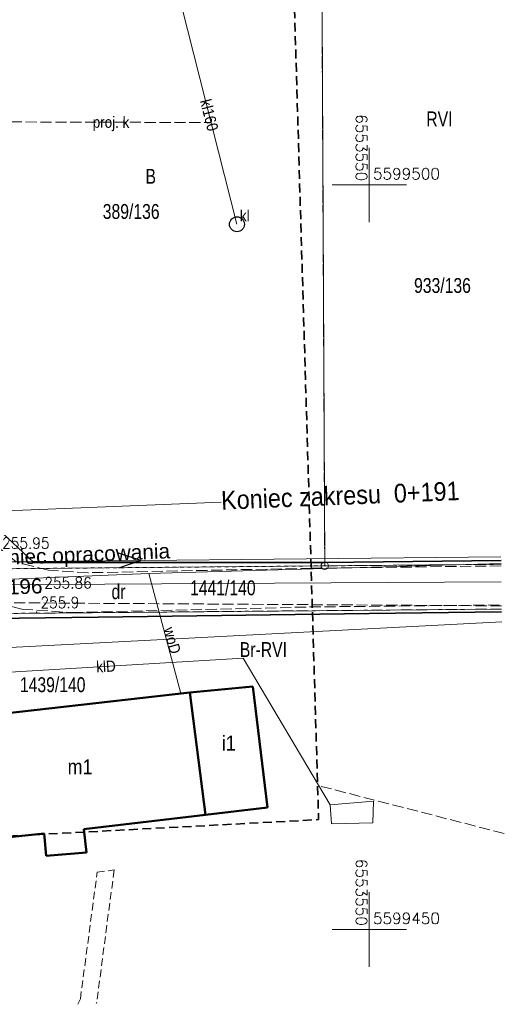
# Model space of a CAD drawing. Header units: metres. Extents: x 6553410 to 6553682, y 5599441 to 5599693.
# Tile 6 of 19: x 6553527 to 6553559, y 5599445 to 5599511. Entities that reach past the tile are written whole.
import ezdxf
from ezdxf.enums import TextEntityAlignment as Align

# ---------------------------------------------------------------- set-up
doc = ezdxf.new("R2010")
doc.units = ezdxf.units.M
doc.header["$LTSCALE"] = 0.5
for name, pattern in [('1 1', [2, 1, -1]), ('1.0_0.5', [1.5, 1, -0.5]), ('1.5_0.5', [2, 1.5, -0.5]), ('2', [0.9, 0.6, -0.3]), ('219-500', [0]), ('egkk-500', [2, 1.5, -0.5]), ('egug-500', [1, 0.5, -0.5]), ('suep_nn_500', [0]), ('sutp_500', [0])]:
    doc.linetypes.add(name, pattern=pattern)
doc.layers.get('0').update_dxf_attribs({"color": 2, "linetype": 'CONTINUOUS', "lineweight": 5})
for name, color, linetype in [('202-punkt graniczny', 7, 'CONTINUOUS'), ('210-oznaczenie konturu użytku gruntowego', 7, 'CONTINUOUS'), ('211-numer działki ewidencyjnej', 7, 'CONTINUOUS'), ('217-kontur klasyfikacyjny', 7, 'CONTINUOUS'), ('218-kontur użytku gruntowego', 7, 'CONTINUOUS'), ('219-działka ewidencyjna', 7, 'CONTINUOUS'), ('312-budynek ewidencyjny', 7, 'CONTINUOUS'), ('312-oznaczenie budynku ewidencyjnego-Atr117', 7, 'CONTINUOUS'), ('chodnik', 7, 'CONTINUOUS'), ('ga_kilometraz_opis', 7, 'CONTINUOUS'), ('jezdnia', 7, 'CONTINUOUS'), ('komora podziemna', 7, 'CONTINUOUS'), ('osadnik  szambo', 7, 'CONTINUOUS'), ('osadnik  szambo-Atr17', 7, 'CONTINUOUS'), ('OTRN_O', 7, 'CONTINUOUS'), ('przewód elektroenergetyczny niskiego napięcia', 7, 'CONTINUOUS'), ('przewód elektroenergetyczny podziemny', 7, 'CONTINUOUS'), ('przewód gazowy - ob. projektowany', 7, 'CONTINUOUS'), ('przewód kanalizacyjny', 7, 'CONTINUOUS'), ('przewód kanalizacyjny - ob. projektowany', 7, 'CONTINUOUS'), ('przewód kanalizacyjny - ob. projektowany-Atr1', 7, 'CONTINUOUS'), ('przewód kanalizacyjny-Atr1', 7, 'CONTINUOUS'), ('przewód telekomunikacyjny napowietrzny', 7, 'CONTINUOUS'), ('przewód wodociągowy', 7, 'CONTINUOUS'), ('przewód wodociągowy-Atr1', 7, 'CONTINUOUS'), ('PWYMIAR', 7, 'CONTINUOUS'), ('Zakres', 7, 'CONTINUOUS'), ('zzz.gaTrasa', 7, 'CONTINUOUS'), ('zzz.gaTrasaKM', 7, 'CONTINUOUS')]:
    doc.layers.add(name, color=color, linetype=linetype)
for name, color, linetype, lineweight, true_color in [('OTO', 7, 'CONTINUOUS', 20, 0x000000), ('OTRN', 7, 'CONTINUOUS', 20, 0x000000), ('OTRS', 7, 'CONTINUOUS', 20, 0x000000), ('OTRS_O', 7, 'CONTINUOUS', 20, 0x000000)]:
    doc.layers.add(name, color=color, linetype=linetype, lineweight=lineweight, true_color=true_color)
doc.styles.add('BDOT', font='SIMPLEX', dxfattribs={"width": 0.9})
doc.styles.add('GA4-ATR-TEXT', font='arial.ttf', dxfattribs={"width": 0.9})
doc.styles.add('GA_OPIS_1', font='arial.ttf')
doc.styles.add('MZSK', font='SIMPLEX', dxfattribs={"width": 0.9, "height": 0.75})
doc.styles.get("Standard").update_dxf_attribs({"font": 'Working1250', "width": 0.75})
doc.linetypes.add('OTOO', pattern='A,7.5,[30,msgB.shx,S=1.28,R=0,X=0,Y=0],7.5', length=15)

# ---------------------------------------------------------------- blocks, each defined once
blk = doc.blocks.new('SUKM')
at = {"color": 0, "linetype": 'Continuous'}
blk.add_circle((0, 0), 0.5, dxfattribs=at)
blk = doc.blocks.new('SUEP1')
at = {"color": 0, "linetype": 'Continuous'}
for p, q in [((0, 0), (5, 0)), ((5, 0), (3.5, 0.5)), ((5, 0), (3.5, -0.5)), ((5, 0), (15, 0)), ((15, 0), (13.5, 0.5)), ((15, 0), (13.5, -0.5))]:
    blk.add_line(p, q, dxfattribs=at)
blk = doc.blocks.new('202')
at = {"color": 0, "linetype": 'Continuous', "lineweight": 0}
blk.add_circle((0, 0), 0.25, dxfattribs=at)
blk = doc.blocks.new('OTRS')
at = {"layer": 'OTRS', "color": 0, "lineweight": -3, "const_width": 0.09}
blk.add_lwpolyline([(-0.04, 0, 1), (0.04, 0, 1)], format="xyb", close=True, dxfattribs=at)
at = {"layer": 'OTRS_O', "color": 0, "style": 'BDOT'}
blk.add_attdef('RZEDNA', (0.51, 0.52), '', height=1.5, dxfattribs=at)
blk = doc.blocks.new('OTRN')
at = {"layer": 'OTRN', "color": 0, "const_width": 0.09}
blk.add_lwpolyline([(-0.04, 0, 1), (0.04, 0, 1)], format="xyb", close=True, dxfattribs=at)
at = {"layer": 'OTRN_O', "color": 0, "style": 'BDOT'}
blk.add_attdef('RZEDNA', (0.51, 0.52), '', height=1.5, dxfattribs=at)
blk = doc.blocks.new('gaRoadStartPoint')
at = {"layer": 'ga_kilometraz_opis'}
for p, q in [((0, 3.3), (0, -3.3)), ((3.3, 0), (-3.3, 0))]:
    blk.add_line(p, q, dxfattribs=at)
at = {"layer": 'ga_kilometraz_opis', "const_width": 1}
blk.add_lwpolyline([(-0.75, 0, 1), (0.75, 0, 1)], format="xyb", close=True, dxfattribs=at)
at = {"layer": 'ga_kilometraz_opis', "style": 'GA_OPIS_1'}
for tag, p in [('GAROADNAME', (4.3, 2)), ('GAPOSITIONSTART', (4.3, -2))]:
    blk.add_attdef(tag, p, '', height=2, dxfattribs=at)
at = {"layer": 'ga_kilometraz_opis', "style": 'GA_OPIS_1', "flags": 1}
blk.add_attdef('GAOBJNAME', (4.42, -4.86), '', height=0.3, dxfattribs=at)
blk = doc.blocks.new('z.ga4.PosMarkerL')
at = {"linetype": 'Continuous', "lineweight": 0}
blk.add_line((-36.59, 0), (0, 0), dxfattribs=at)
at = {"linetype": 'Continuous', "lineweight": 0, "style": 'GA4-ATR-TEXT', "width": 0.9}
blk.add_attdef('GAROADPOS', (-36.59, 1), '', height=2, dxfattribs=at)

msp = doc.modelspace()

# ---------------------------------------------------------------- linework, layer by layer
at = {"color": 0}
for p, q in [((6553550, 5599500), (6553550, 5599502.5)), ((6553547.5, 5599500), (6553552.5, 5599500)), ((6553547.5, 5599500), (6553552.5, 5599500)), ((6553550, 5599497.5), (6553550, 5599500)), ((6553550, 5599447.5), (6553550, 5599452.5)), ((6553547.5, 5599450), (6553552.5, 5599450))]:
    msp.add_line(p, q, dxfattribs=at)
at = {"layer": '217-kontur klasyfikacyjny', "color": 3, "linetype": 'egkk-500', "lineweight": 18, "flags": 128}
msp.add_lwpolyline([(6553546.76, 5599525.54), (6553547.01, 5599474.42)], dxfattribs=at)
at = {"layer": '217-kontur klasyfikacyjny', "color": 3, "linetype": 'egkk-500', "lineweight": 18}
for points in [[(6553547.01, 5599474.42), (6553558.855, 5599474.524)], [(6553558.891, 5599471.52), (6553523.86, 5599471.21)]]:
    msp.add_lwpolyline(points, dxfattribs=at)
at = {"layer": '218-kontur użytku gruntowego', "color": 3, "linetype": 'egug-500', "lineweight": 18, "flags": 128}
for points in [[(6553547.01, 5599474.42), (6553546.76, 5599525.54)], [(6553524.79, 5599474.22), (6553547.01, 5599474.42)]]:
    msp.add_lwpolyline(points, dxfattribs=at)
at = {"layer": '218-kontur użytku gruntowego', "color": 3, "linetype": 'egug-500', "lineweight": 18}
for points in [[(6553558.855, 5599474.524), (6553547.01, 5599474.42)], [(6553558.891, 5599471.52), (6553523.86, 5599471.21)]]:
    msp.add_lwpolyline(points, dxfattribs=at)
at = {"layer": '219-działka ewidencyjna', "color": 7, "linetype": '219-500', "lineweight": 18, "flags": 128}
for points in [[(6553547.01, 5599474.42), (6553546.76, 5599525.54)], [(6553524.79, 5599474.22), (6553547.01, 5599474.42)]]:
    msp.add_lwpolyline(points, dxfattribs=at)
at = {"layer": '219-działka ewidencyjna', "color": 7, "linetype": '219-500', "lineweight": 18}
for points in [[(6553558.855, 5599474.524), (6553547.01, 5599474.42)], [(6553523.86, 5599471.21), (6553558.891, 5599471.52)]]:
    msp.add_lwpolyline(points, dxfattribs=at)
at = {"layer": '312-budynek ewidencyjny', "color": 7, "linetype": 'Continuous', "lineweight": 50, "flags": 128}
for points in [[(6553542.18, 5599466.33), (6553537.95, 5599465.92)], [(6553543.16, 5599458.2), (6553542.18, 5599466.33)], [(6553537.95, 5599465.92), (6553522.14, 5599464.13)], [(6553537.95, 5599465.92), (6553538.99, 5599457.71)], [(6553538.99, 5599457.71), (6553537.95, 5599465.92)], [(6553538.99, 5599457.71), (6553543.16, 5599458.2)], [(6553530.83, 5599456.75), (6553538.99, 5599457.71)], [(6553523.03, 5599455.91), (6553528.15, 5599456.45)], [(6553528.15, 5599456.45), (6553528.3, 5599454.94)], [(6553531.01, 5599455.17), (6553530.83, 5599456.75)], [(6553528.3, 5599454.94), (6553531.01, 5599455.17)]]:
    msp.add_lwpolyline(points, dxfattribs=at)
at = {"layer": 'chodnik', "color": 7, "linetype": '1.0_0.5', "lineweight": 18}
msp.add_lwpolyline([(6553530.429, 5599444.979), (6553530.59, 5599445.34), (6553531.72, 5599453.85), (6553532.86, 5599454), (6553531.69, 5599445.12), (6553531.647, 5599445.023)], dxfattribs=at)
at = {"layer": 'jezdnia', "color": 7, "linetype": '1.5_0.5', "lineweight": 18}
for points in [[(6553558.856, 5599474.416), (6553546.13, 5599474.26), (6553531.12, 5599473.96), (6553528.44, 5599474.13), (6553526.27, 5599474.69), (6553524.45, 5599476.18), (6553523.15, 5599478.91), (6553522.77, 5599482.3), (6553523.02, 5599493.42), (6553522.48, 5599508.04), (6553522.36, 5599509.72), (6553521.63, 5599524.16), (6553522.55, 5599525.75), (6553526.18, 5599526.26), (6553532.11, 5599526.32), (6553548.56, 5599526.35), (6553558.23, 5599525.942)], [(6553460.025, 5599492.535), (6553481.58, 5599493.57), (6553490.48, 5599493.47), (6553494.1, 5599493.76), (6553505.48, 5599495.1), (6553512.84, 5599495.95), (6553514.99, 5599496.49), (6553516.85, 5599496.97), (6553518.32, 5599496.51), (6553519.11, 5599495.22), (6553518.6, 5599490.81), (6553518.91, 5599483.86), (6553519.07, 5599480.05), (6553520.01, 5599476.7), (6553521.71, 5599473.86), (6553524.02, 5599472.18), (6553526.66, 5599471.51), (6553530.01, 5599471.28), (6553545.99, 5599471.66), (6553558.888, 5599471.794)]]:
    msp.add_lwpolyline(points, dxfattribs=at)
at = {"layer": 'komora podziemna', "color": 34, "linetype": 'Continuous', "lineweight": 18, "flags": 128}
msp.add_lwpolyline([(6553547.47, 5599457.09), (6553547.38, 5599458.37), (6553550.29, 5599458.61), (6553550.23, 5599457.17)], close=True, dxfattribs=at)
at = {"layer": 'OTO', "color": 18, "linetype": 'OTOO', "lineweight": 35, "true_color": 0x000000}
for points in [[(6553524.96, 5599476.98), (6553527.47, 5599474.65), (6553547, 5599474.64), (6553558.852, 5599474.777)], [(6553519.4, 5599469.04), (6553519.37, 5599470.81), (6553531.78, 5599470.97), (6553550, 5599471.23), (6553558.894, 5599471.33)]]:
    msp.add_lwpolyline(points, dxfattribs=at)
at = {"layer": 'przewód elektroenergetyczny niskiego napięcia', "color": 1, "linetype": 'suep_nn_500', "lineweight": 18}
msp.add_lwpolyline([(6553519.65, 5599474.63), (6553558.849, 5599475.026)], dxfattribs=at)
at = {"layer": 'przewód elektroenergetyczny podziemny', "color": 1, "linetype": 'Continuous', "lineweight": 18}
msp.add_lwpolyline([(6553520.79, 5599473.12), (6553558.869, 5599473.354)], dxfattribs=at)
at = {"layer": 'przewód gazowy - ob. projektowany', "color": 40, "linetype": '1.5_0.5', "lineweight": 18}
msp.add_lwpolyline([(6553558.889, 5599471.733), (6553523.09, 5599471.96), (6553522.87, 5599478.01), (6553521.33, 5599512.85), (6553521.14, 5599521.23), (6553520.93, 5599526.03), (6553517.86, 5599525.93), (6553517.73, 5599528.68), (6553517.8, 5599532.83), (6553517.27, 5599543.67), (6553516.42, 5599553.73), (6553515.79, 5599571.41), (6553515.48, 5599580.91), (6553514.53, 5599588.64), (6553513.91, 5599603.89), (6553518.08, 5599604.07), (6553516.9, 5599632.52), (6553512.74, 5599632.47), (6553511.51, 5599661.34), (6553511.53, 5599662.29), (6553511.6, 5599665.96), (6553520.39, 5599665.77), (6553556.563, 5599663.101)], dxfattribs=at)
at = {"layer": 'przewód kanalizacyjny', "color": 34, "linetype": 'Continuous', "lineweight": 18, "flags": 128}
for points in [[(6553537.39, 5599512.02), (6553541.11, 5599497.36)], [(6553547.38, 5599458.37), (6553541.54, 5599468.22), (6553522.47, 5599467.08), (6553523.11, 5599464.24)]]:
    msp.add_lwpolyline(points, dxfattribs=at)
at = {"layer": 'przewód kanalizacyjny - ob. projektowany', "color": 34, "linetype": '1.5_0.5', "lineweight": 18, "flags": 128}
msp.add_lwpolyline([(6553525.91, 5599504.23), (6553539.38, 5599504.19)], dxfattribs=at)
at = {"layer": 'przewód kanalizacyjny - ob. projektowany', "color": 34, "linetype": '1.5_0.5', "lineweight": 18}
msp.add_lwpolyline([(6553559.074, 5599456.447), (6553546.78, 5599459.61)], dxfattribs=at)
at = {"layer": 'przewód telekomunikacyjny napowietrzny', "color": 30, "linetype": 'sutp_500', "lineweight": 18}
for points in [[(6553558.902, 5599470.654), (6553517.26, 5599468.48)], [(6553517.26, 5599468.48), (6553558.902, 5599470.654)]]:
    msp.add_lwpolyline(points, dxfattribs=at)
at = {"layer": 'przewód wodociągowy', "color": 5, "linetype": 'Continuous', "lineweight": 18}
msp.add_lwpolyline([(6553513.92, 5599473.04), (6553535.18, 5599473.9), (6553558.854, 5599474.59)], dxfattribs=at)
at = {"layer": 'przewód wodociągowy', "color": 5, "linetype": 'Continuous', "lineweight": 18, "flags": 128}
msp.add_lwpolyline([(6553535.18, 5599473.9), (6553537.33, 5599465.85)], dxfattribs=at)
at = {"layer": 'Zakres', "color": 6, "linetype": '2', "lineweight": 35, "ltscale": 2, "flags": 128}
msp.add_lwpolyline([(6553483.84, 5599684.4), (6553490.35, 5599514.81), (6553431.75, 5599509.91), (6553435.87, 5599451.5), (6553546.6, 5599457.38), (6553543.41, 5599564.25), (6553540.28, 5599682.83)], close=True, dxfattribs=at)

# ---------------------------------------------------------------- block references
at = {"layer": '202-punkt graniczny', "color": 7, "linetype": 'Continuous', "lineweight": 18}
msp.add_blockref('202', (6553547.01, 5599474.42), dxfattribs=at)
at = {"layer": 'osadnik  szambo', "color": 34, "linetype": 'Continuous', "lineweight": 18}
msp.add_blockref('SUKM', (6553541.11, 5599497.36), dxfattribs=at)
at = {"layer": 'OTRN', "color": 18, "true_color": 0x000000}
ref = msp.add_blockref('OTRN', (6553527.655, 5599471.326, 255.9), dxfattribs=dict(at, xscale=0.5, yscale=0.5, zscale=0.5))
ref.add_attrib('RZEDNA', '255.9', (6553527.912, 5599471.584, 255.9), dxfattribs={"layer": 'OTRN_O', "color": 0, "height": 0.75, "style": 'BDOT', "width": 0.9})
at = {"layer": 'OTRS', "color": 18, "true_color": 0x000000}
ref = msp.add_blockref('OTRS', (6553525.078, 5599475.319, 255.948), dxfattribs=dict(at, xscale=0.5, yscale=0.5, zscale=0.5))
ref.add_attrib('RZEDNA', '255.95', (6553525.335, 5599475.577, 255.948), dxfattribs={"layer": 'OTRS_O', "color": 0, "height": 0.75, "style": 'BDOT', "width": 0.9})
ref = msp.add_blockref('OTRS', (6553527.915, 5599472.648, 255.857), dxfattribs=dict(at, xscale=0.5, yscale=0.5, zscale=0.5))
ref.add_attrib('RZEDNA', '255.86', (6553528.172, 5599472.906, 255.857), dxfattribs={"layer": 'OTRS_O', "color": 0, "height": 0.75, "style": 'BDOT', "width": 0.9})
at = {"layer": 'przewód elektroenergetyczny niskiego napięcia', "color": 1, "linetype": 'Continuous', "lineweight": 18, "rotation": 0.578}
msp.add_blockref('SUEP1', (6553519.65, 5599474.63), dxfattribs=at)
at = {"layer": 'zzz.gaTrasa', "linetype": '1 1', "xscale": 0.5, "yscale": 0.5, "rotation": 2.317505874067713}
msp.add_blockref('gaRoadStartPoint', (6553521.956, 5599473.336), dxfattribs=at).add_auto_attribs({'GAROADNAME': 'Koniec opracowania', 'GAPOSITIONSTART': '0+196'})
at = {"layer": 'zzz.gaTrasaKM'}
ref = msp.add_blockref('z.ga4.PosMarkerL', (6553521.769, 5599477.952), dxfattribs=dict(at, xscale=0.5, yscale=0.5, rotation=182.317559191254))
ref.add_attrib('GAROADPOS', 'Koniec zakresu  0+191', (6553540.07, 5599478.193), dxfattribs={"layer": '0', "color": 224, "linetype": 'Continuous', "lineweight": 18, "height": 1.25, "rotation": 182.31756, "style": 'GA4-ATR-TEXT', "text_generation_flag": 6, "width": 0.9})

# ---------------------------------------------------------------- texts
at = {"layer": '210-oznaczenie konturu użytku gruntowego', "color": 3, "linetype": 'Continuous', "lineweight": 18, "width": 0.79}
for s, p in [('RVI', (6553553.834, 5599503.932)), ('dr', (6553532.683, 5599472.187))]:
    msp.add_text(s, height=1, dxfattribs=at).set_placement(p)
for s, p in [('B', (6553535.32, 5599500.08)), ('Br-RVI', (6553542.888, 5599468.297))]:
    msp.add_text(s, height=1, dxfattribs=at).set_placement(p, align=Align.CENTER)
at = {"layer": '211-numer działki ewidencyjnej', "color": 7, "linetype": 'Continuous', "lineweight": 18, "width": 0.79}
for s, p in [('389/136', (6553534.004, 5599497.718)), ('1441/140', (6553540.161, 5599472.444)), ('1439/140', (6553528.732, 5599465.94))]:
    msp.add_text(s, height=1, dxfattribs=at).set_placement(p, align=Align.CENTER)
msp.add_text('933/136', height=1, dxfattribs=at).set_placement((6553556.829, 5599492.747), align=Align.RIGHT)
at = {"layer": '312-oznaczenie budynku ewidencyjnego-Atr117', "color": 7, "width": 0.9}
for s, p in [('i1', (6553540.56, 5599462.02)), ('m1', (6553530.57, 5599460.43))]:
    msp.add_text(s, height=1, dxfattribs=at).set_placement(p, align=Align.CENTER)
at = {"layer": 'osadnik  szambo-Atr17', "color": 34, "width": 0.9}
msp.add_text('kl', height=0.75, dxfattribs=at).set_placement((6553541.31, 5599497.56))
at = {"layer": 'przewód kanalizacyjny - ob. projektowany-Atr1', "color": 34, "width": 0.9}
msp.add_text('proj. k', height=0.75, rotation=359.83, dxfattribs=at).set_placement((6553532.65, 5599504.21), align=Align.MIDDLE_CENTER)
at = {"layer": 'przewód kanalizacyjny-Atr1', "color": 34, "width": 0.9}
msp.add_text('kl160', height=0.75, rotation=284.239, dxfattribs=at).set_placement((6553539.25, 5599504.69), align=Align.MIDDLE_CENTER)
msp.add_text('klD', height=0.75, rotation=3.421, dxfattribs=at).set_placement((6553531.66, 5599467.63), align=Align.MIDDLE_LEFT)
at = {"layer": 'przewód wodociągowy-Atr1', "color": 5, "width": 0.9}
msp.add_text('woD', height=0.75, rotation=284.953, dxfattribs=at).set_placement((6553536.17, 5599470.19))
at = {"layer": 'PWYMIAR', "style": 'MZSK'}
for p in [(6553549.85, 5599500.25), (6553549.85, 5599450.25)]:
    msp.add_text('6553550', height=0.75, rotation=-90, dxfattribs=at).set_placement(p, align=Align.TOP_RIGHT)
for s, p in [('5599500', (6553550.25, 5599500.15)), ('5599450', (6553550.25, 5599450.15))]:
    msp.add_text(s, height=0.75, dxfattribs=at).set_placement(p, align=Align.BOTTOM_LEFT)

doc.saveas('drawing.dxf')
